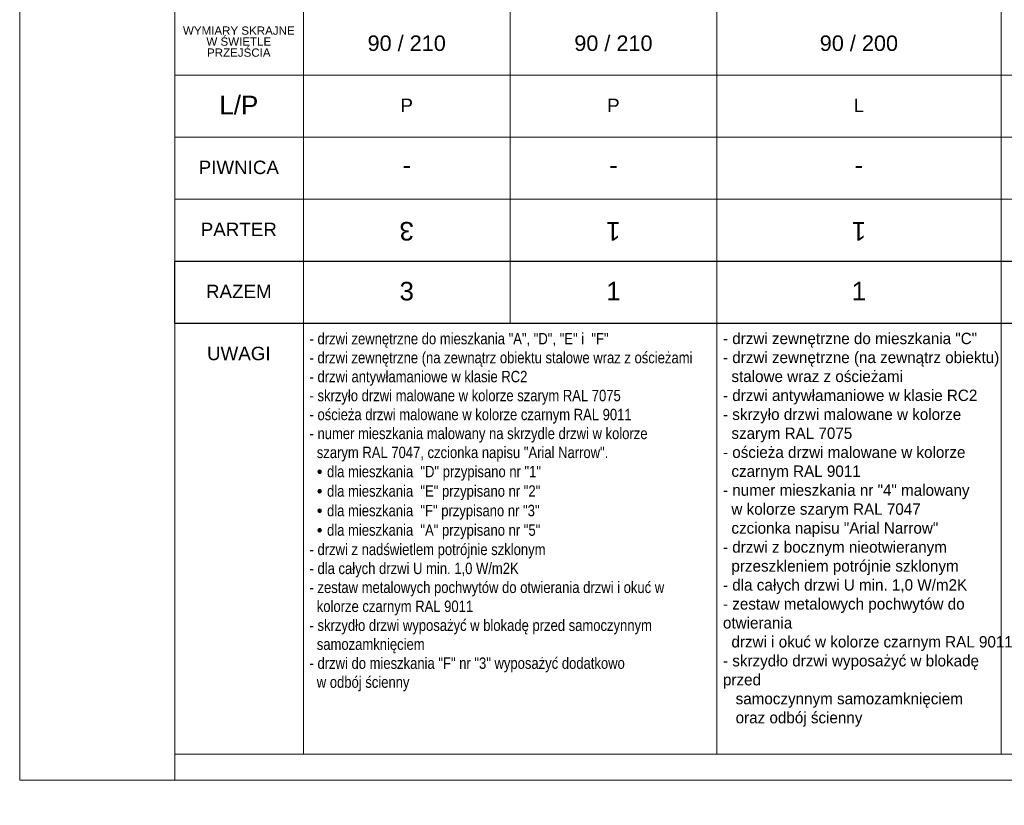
# Model space of a CAD drawing. Extents: x -130919 to -54459, y 5277 to 20371.
# Tile 3 of 11: x -103139 to -93613, y 5277 to 12876. Entities that reach past the tile are written whole.
import ezdxf

# ---------------------------------------------------------------- set-up
doc = ezdxf.new("R2010")
doc.units = 0
doc.header["$MEASUREMENT"] = 0
for name, color, linetype, lineweight in [('Arch opisy okien_Nr_Pióra__1', 7, 'Continuous', 25), ('Arch opisy_Nr_Pióra__1', 7, 'Continuous', 25), ('Arch opisy_Nr_Pióra__21', 7, 'Continuous', 13), ('Arch opisy_Nr_Pióra__7', 7, 'Continuous', 13), ('ARCH TABELA_Nr_Pióra__21', 7, 'Continuous', 13)]:
    doc.layers.add(name, color=color, linetype=linetype, lineweight=lineweight)
doc.styles.add('GENERATED_STYLE_2', font='arial.ttf')
doc.styles.add('GENERATED_STYLE_3', font='arial.ttf')
doc.styles.add('GENERATED_STYLE_9', font='txt')

msp = doc.modelspace()

# ---------------------------------------------------------------- linework, layer by layer
at = {"layer": 'Arch opisy_Nr_Pióra__1', "linetype": 'Continuous'}
for p, q in [((-101638.9, 9939.8), (-101638.9, 10539.8)), ((-101638.9, 10539.8), (-85394.5, 10539.8)), ((-101638.9, 9939.8), (-85394.5, 9939.8))]:
    msp.add_line(p, q, dxfattribs=at)
at = {"layer": 'Arch opisy_Nr_Pióra__21', "linetype": 'Continuous'}
for p, q in [((-100394.5, 20120.6), (-100394.5, 5770.6)), ((-98394.5, 20120.6), (-98394.5, 9939.8)), ((-96394.5, 20120.6), (-96394.5, 5770.6)), ((-93644.5, 20120.6), (-93644.5, 5770.6)), ((-101638.9, 12339.8), (-85394.5, 12339.8)), ((-101638.9, 11739.8), (-85394.5, 11739.8)), ((-101638.9, 11139.8), (-85394.5, 11139.8)), ((-101638.9, 10539.8), (-85394.5, 10539.8))]:
    msp.add_line(p, q, dxfattribs=at)
at = {"layer": 'ARCH TABELA_Nr_Pióra__21', "linetype": 'Continuous'}
for p, q in [((-103138.9, 5520.6), (-103138.9, 20370.6)), ((-101638.9, 20120.6), (-101638.9, 5770.6)), ((-101638.9, 5770.6), (-82488.9, 5770.6)), ((-101638.9, 5520.6), (-101638.9, 5770.6)), ((-82238.9, 5520.6), (-103138.9, 5520.6))]:
    msp.add_line(p, q, dxfattribs=at)

# ---------------------------------------------------------------- texts
at = {"layer": 'Arch opisy okien_Nr_Pióra__1', "linetype": 'Continuous', "insert": (-101018.9, 12810.1), "char_height": 80, "width": 2104.478, "attachment_point": 2, "line_spacing_factor": 0.797439, "style": 'GENERATED_STYLE_3'}
msp.add_mtext('{WYMIARY SKRAJNE\\PW ŚWIETLE \\PPRZEJŚCIA}', dxfattribs=at)
at = {"layer": 'Arch opisy okien_Nr_Pióra__1', "linetype": 'Continuous', "attachment_point": 2}
for s, insert, char_height, style in [('{90 / 210}', (-99394.5, 12723.3), 150, 'GENERATED_STYLE_2'), ('{90 / 210}', (-97394.5, 12723.3), 150, 'GENERATED_STYLE_2'), ('{90 / 200}', (-95019.5, 12723.3), 150, 'GENERATED_STYLE_2'), ('{L/P}', (-101018.9, 12140.1), 180, 'GENERATED_STYLE_2'), ('{P}', (-99394.5, 12112.2), 130, 'GENERATED_STYLE_2'), ('{P}', (-97394.5, 12112.2), 130, 'GENERATED_STYLE_2'), ('{L}', (-95019.5, 12112.2), 130, 'GENERATED_STYLE_2'), ('{PIWNICA}', (-101018.9, 11512.2), 130, 'GENERATED_STYLE_2'), ('{PARTER}', (-101018.9, 10912.2), 130, 'GENERATED_STYLE_2'), ('{RAZEM}', (-101018.9, 10312.2), 130, 'GENERATED_STYLE_3'), ('{3}', (-99394.5, 10340.1), 180, 'GENERATED_STYLE_3'), ('{1}', (-97394.5, 10340.1), 180, 'GENERATED_STYLE_3'), ('{1}', (-95019.5, 10340.1), 180, 'GENERATED_STYLE_3'), ('{UWAGI}', (-101018.9, 9712.2), 130, 'GENERATED_STYLE_2')]:
    msp.add_mtext(s, dxfattribs=dict(at, insert=insert, char_height=char_height, style=style))
at = {"layer": 'Arch opisy okien_Nr_Pióra__1', "linetype": 'Continuous', "char_height": 180, "attachment_point": 2, "rotation": 180, "style": 'GENERATED_STYLE_2'}
for s, insert in [('{-}', (-99394.5, 11339.5)), ('{-}', (-97394.5, 11339.5)), ('{-}', (-95019.5, 11339.5)), ('{3}', (-99394.5, 10739.5)), ('{1}', (-97394.5, 10739.5)), ('{1}', (-95019.5, 10739.5))]:
    msp.add_mtext(s, dxfattribs=dict(at, insert=insert))
at = {"layer": 'Arch opisy_Nr_Pióra__7', "linetype": 'Continuous', "char_height": 110, "attachment_point": 1, "style": 'GENERATED_STYLE_9'}
for s, insert, width in [('\\A1;{\\fArial Narrow Europa Środkowa|b0|i0|c0|p34;- drzwi zewnętrzne do mieszkania "A", "D", "E" i  "F"\\P- drzwi zewnętrzne (na zewnątrz obiektu stalowe wraz z ościeżami \\P- drzwi antywłamaniowe w klasie RC2\\P- skrzyło drzwi malowane w kolorze szarym RAL 7075\\P- ościeża drzwi malowane w kolorze czarnym RAL 9011\\P- numer mieszkania malowany na skrzydle drzwi w kolorze \\P  szarym RAL 7047, czcionka napisu "Arial Narrow".\\P  \\fArial|b0|i0|c238|p38;\\H1.029412x;• \\fArial Narrow Europa Środkowa|b0|i0|c0|p34;\\H0.971429x;dla mieszkania  "D" przypisano nr "1"  \\P  \\fArial|b0|i0|c238|p38;\\H1.029412x;• \\fArial Narrow Europa Środkowa|b0|i0|c0|p34;\\H0.971429x;dla mieszkania  "E" przypisano nr "2"\\P  \\fArial|b0|i0|c238|p38;\\H1.029412x;• \\fArial Narrow Europa Środkowa|b0|i0|c0|p34;\\H0.971429x;dla mieszkania  "F" przypisano nr "3"\\P  \\fArial|b0|i0|c238|p38;\\H1.029412x;• \\fArial Narrow Europa Środkowa|b0|i0|c0|p34;\\H0.971429x;dla mieszkania  "A" przypisano nr "5"\\P- drzwi z nadświetlem potrójnie szklonym\\P- dla całych drzwi U min. 1,0 W/m2K\\P- zestaw metalowych pochwytów do otwierania drzwi i okuć w \\P  kolorze czarnym RAL 9011\\P- skrzydło drzwi wyposażyć w blokadę przed samoczynnym \\P  samozamknięciem \\P- drzwi do mieszkania "F" nr "3" wyposażyć dodatkowo\\P  w odbój ścienny\\P}', (-100334.5, 9845.4), 3869.096), ('{- drzwi zewnętrzne do mieszkania "C"\\P- drzwi zewnętrzne (na zewnątrz obiektu)\\P  stalowe wraz z ościeżami \\P- drzwi antywłamaniowe w klasie RC2\\P- skrzyło drzwi malowane w kolorze \\P  szarym RAL 7075\\P- ościeża drzwi malowane w kolorze \\P  czarnym RAL 9011\\P- numer mieszkania nr "4" malowany \\P  w kolorze szarym RAL 7047\\P  czcionka napisu "Arial Narrow"  \\P- drzwi z bocznym nieotwieranym \\P  przeszkleniem potrójnie szklonym\\P- dla całych drzwi U min. 1,0 W/m2K\\P- zestaw metalowych pochwytów do otwierania \\P  drzwi i okuć w kolorze czarnym RAL 9011\\P- skrzydło drzwi wyposażyć w blokadę przed \\P   samoczynnym samozamknięciem \\P   oraz odbój ścienny\\P}', (-96334.5, 9847.3), 2690)]:
    msp.add_mtext(s, dxfattribs=dict(at, insert=insert, width=width))

doc.saveas('drawing.dxf')
